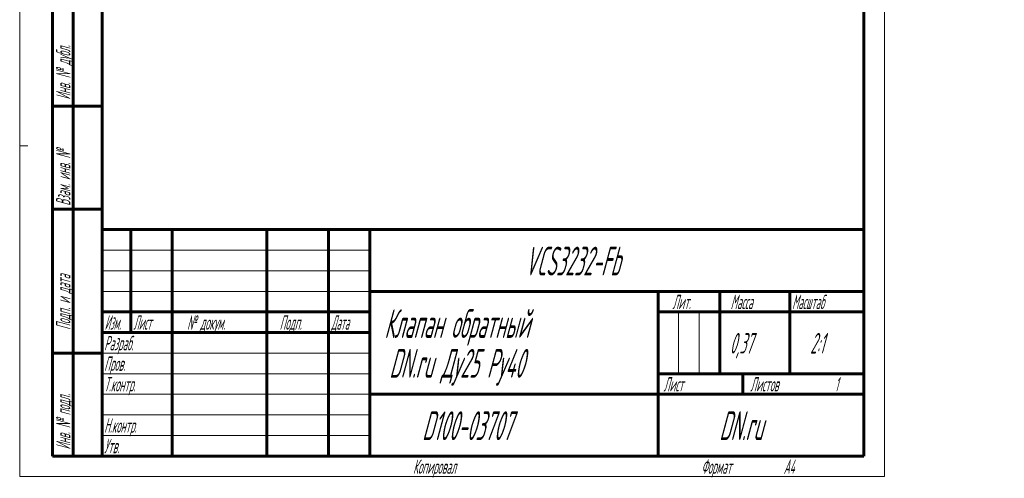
# Model space of a CAD drawing. Header units: millimetres. Extents: x 0 to 239, y 0 to 444.
# Tile 1 of 10: x 0 to 239, y 0 to 111. Entities that reach past the tile are written whole.
import ezdxf

# ---------------------------------------------------------------- set-up
doc = ezdxf.new("R2010")
doc.units = ezdxf.units.MM
for name, pattern in [('K5LT_BASIC', [0]), ('K5LT_THIN', [0]), ('K5LT_THIN_INCLUDED_TO_HATCHING', [0])]:
    doc.linetypes.add(name, pattern=pattern)
doc.layers.add('Системный слой', color=7, linetype='Continuous')
doc.layers.add('Системный слой (1)', color=251, linetype='Continuous', true_color=0x6c6c6c)
doc.styles.add('KDIMTEXTSTYLE', font='GOST_AU.SHX', dxfattribs={"width": 0.96, "oblique": 15, "height": 5})
doc.styles.add('KTEXTSTYLE', font='GOST_AU.SHX', dxfattribs={"width": 0.56, "height": 5})
doc.dimstyles.new('KDIMSTYLE (2.00)', dxfattribs={"dimtxt": 5, "dimasz": 1, "dimexe": 2, "dimexo": 0, "dimgap": 1, "dimtad": 1, "dimlfac": 0.5, "dimtxsty": 'KDIMTEXTSTYLE', "dimsah": 1, "dimcen": 0, "dimdle": 1, "dimadec": 0, "dimazin": 0, "dimtfac": 0.667, "dimtmove": 0, "dimatfit": 3, "dimfxl": 1, "dimtvp": 1, "dimtolj": 1, "dimtzin": 0, "dimarcsym": 0})

# ---------------------------------------------------------------- blocks, each defined once
blk = doc.blocks.new('U30')
at = {"layer": 'Системный слой (1)', "color": 7, "linetype": 'K5LT_THIN_INCLUDED_TO_HATCHING', "lineweight": 18, "true_color": 0xffffff}
for p, q in [((0.002123, 0.00177), (0.002123, 298.00177)), ((210.002123, 298.00177), (210.002123, 0.00177)), ((210.002123, 0.00177), (0.002123, 0.00177))]:
    blk.add_line(p, q, dxfattribs=at)
blk = doc.blocks.new('KDIMARROW_01')
at = {"layer": 'Системный слой'}
blk.add_hatch(color=0, dxfattribs=at).paths.add_polyline_path([(-5, -0.66), (0, 0), (-5, 0.66), (-4.5, 0)])
at = {"layer": 'Системный слой', "color": 0, "linetype": 'K5LT_THIN', "lineweight": 18}
for p, q in [((-4.5, 0), (-5, 0.66)), ((-5, 0.66), (0, 0)), ((0, 0), (-5, -0.66)), ((-5, -0.66), (-4.5, 0))]:
    blk.add_line(p, q, dxfattribs=at)
at = {"layer": 'Системный слой (1)', "color": 0, "linetype": 'K5LT_THIN', "lineweight": 18}
blk.add_line((91.53, 182.06), (89.53, 182.06), dxfattribs=at)
blk = doc.blocks.new('D0')
at = {"layer": 'Defpoints', "color": 0}
for p in [(147.534958, 262.436611), (147.534958, 226.035655), (91.534958, 207.055655)]:
    blk.add_point(p, dxfattribs=at)
at = {"layer": 'Системный слой (1)', "color": 0, "lineweight": -2}
for p, q in [((91.534958, 207.055655), (91.534958, 264.436611)), ((147.534958, 226.035655), (147.534958, 264.436611)), ((92.534958, 262.436611), (146.534958, 262.436611))]:
    blk.add_line(p, q, dxfattribs=at)
blk.add_blockref('KDIMARROW_01', (147.534958, 262.436611), dxfattribs=at)
at = {"layer": 'Системный слой (1)', "color": 0, "lineweight": -2, "rotation": 180}
blk.add_blockref('KDIMARROW_01', (91.534958, 262.436611), dxfattribs=at)
at = {"layer": 'Системный слой (1)', "color": 7, "insert": (119.534958, 265.936611), "char_height": 5, "attachment_point": 5, "style": 'KDIMTEXTSTYLE'}
blk.add_mtext('\\A1;\\H5.0;\\W0.960;\\Q15;28{\\H3.335000;%%p2}', dxfattribs=at)
blk = doc.blocks.new('U31')
at = {"color": 7, "linetype": 'K5LT_THIN', "lineweight": 18, "true_color": 0xffffff}
for p, q in [((0, 0), (0, 297)), ((210, 297), (210, 0)), ((20, 55), (85, 55)), ((20, 50), (85, 50)), ((20, 45), (85, 45)), ((159.964584, 25), (159.964584, 40)), ((164.9823, 25), (164.9823, 40)), ((20, 30), (85, 30)), ((20, 25), (85, 25)), ((20, 20), (85, 20)), ((20, 15), (85, 15)), ((20, 10), (85, 10)), ((210, 0), (0, 0))]:
    blk.add_line(p, q, dxfattribs=at)
at = {"color": 143, "linetype": 'K5LT_BASIC', "lineweight": 60, "true_color": 0x33acca}
for p, q in [((20, 5), (20, 292)), ((205, 292), (205, 5)), ((8, 5), (8, 150)), ((13, 5), (13, 150)), ((20, 90), (8, 90)), ((20, 65), (8, 65)), ((20, 60), (205, 60)), ((20, 5), (20, 60)), ((27, 35), (27, 60)), ((37, 5), (37, 60)), ((60, 5), (60, 60)), ((75, 5), (75, 60)), ((85, 5), (85, 60)), ((85, 45), (205, 45)), ((155, 5), (155, 45)), ((170, 25), (170, 45)), ((187, 25), (187, 45)), ((20, 40), (85, 40)), ((155, 40), (170, 40)), ((170, 40), (205, 40)), ((20, 35), (85, 35)), ((20, 30), (8, 30)), ((155, 25), (205, 25)), ((175.574997, 20), (175.574997, 25)), ((85, 20), (155, 20)), ((155, 20), (205, 20)), ((20, 5), (8, 5)), ((205, 5), (20, 5))]:
    blk.add_line(p, q, dxfattribs=at)
at = {"color": 7, "char_height": 3.5, "attachment_point": 1, "rotation": 90, "style": 'KTEXTSTYLE'}
for s, insert in [('\\H5.0;\\W1.000;\\Q15;\\Q15;\\W0.560;\\H3.50;Инв. № дубл.', (8.822406, 91.57271)), ('\\H5.0;\\W1.000;\\Q15;\\Q15;\\W0.560;\\H3.50;Взам. инв. №', (8.822406, 65.796803)), ('\\H5.0;\\W1.000;\\Q15;\\Q15;\\W0.560;\\H3.50;Подп. и дата', (8.822406, 35.657897)), ('\\H5.0;\\W1.000;\\Q15;\\Q15;\\W0.560;\\H3.50;Инв. № подл.', (8.822406, 6.57271))]:
    blk.add_mtext(s, dxfattribs=dict(at, insert=insert))
at = {"color": 7, "attachment_point": 1, "style": 'KTEXTSTYLE'}
for s, insert, char_height in [('\\H5.0;\\W1.000;\\Q15;\\Q15;\\W0.560;\\H7.00;VCS3232-Fb', (122.612251, 55.855187), 7), ('\\H5.0;\\W1.000;\\Q15;\\Q15;\\W0.560;\\H3.50;Лит.', (158.471719, 44.177593), 3.5), ('\\H5.0;\\W1.000;\\Q15;\\Q15;\\W0.560;\\H3.50;Масса', (172.584563, 44.177593), 3.5), ('\\H5.0;\\W1.000;\\Q15;\\Q15;\\W0.540;\\H3.50;Масштаб', (187.5231, 44.177593), 3.5), ('\\H5.0;\\W1.000;\\Q15;\\Q15;\\W0.560;\\H7.00;Клапан обратный', (88.537046, 40.687874), 7), ('\\H5.0;\\W1.000;\\Q15;\\Q15;\\W0.458;\\H3.50;Изм.', (20.618966, 39.177593), 3.5), ('\\H5.0;\\W1.000;\\Q15;\\Q15;\\W0.467;\\H3.50;Лист', (27.609192, 39.177593), 3.5), ('\\H5.0;\\W1.000;\\Q15;\\Q15;\\W0.560;\\H3.50;№ докум.', (40.628647, 39.177593), 3.5), ('\\H5.0;\\W1.000;\\Q15;\\Q15;\\W0.560;\\H3.50;Подп.', (63.101302, 39.177593), 3.5), ('\\H5.0;\\W1.000;\\Q15;\\Q15;\\W0.467;\\H3.50;Дата', (75.609192, 39.177593), 3.5), ('\\H5.0;\\W1.000;\\Q15;\\Q15;\\W0.560;\\H3.50;Разраб.', (20.5, 34.177593), 3.5), ('\\H5.0;\\W1.000;\\Q15;\\Q15;\\W0.560;0,37', (172.430625, 34.896563), 5), ('\\H5.0;\\W1.000;\\Q15;\\Q15;\\W0.560;{\\c16737820;2:1}', (191.915, 34.896563), 5), ('\\H5.0;\\W1.000;\\Q15;\\Q15;\\W0.560;\\H7.00;DN.ru Ду25 Ру40', (89.740898, 31.022499), 7), ('\\H5.0;\\W1.000;\\Q15;\\Q15;\\W0.560;\\H3.50;Пров.', (20.5, 29.177597), 3.5), ('\\H5.0;\\W1.000;\\Q15;\\Q15;\\W0.560;\\H3.50;Т.контр.', (20.5, 24.177597), 3.5), ('\\H5.0;\\W1.000;\\Q15;\\Q15;\\W0.560;\\H3.50;Лист', (156.316128, 24.177597), 3.5), ('\\H5.0;\\W1.000;\\Q15;\\Q15;\\W0.560;\\H3.50;Листов', (177.358936, 24.177597), 3.5), ('\\H5.0;\\W1.000;\\Q15;\\Q15;\\W0.560;\\H3.50;1', (197.905499, 24.177597), 3.5), ('\\H5.0;\\W1.000;\\Q15;\\Q15;\\W0.560;\\H7.00;{\\c16737820;D100-03707}', (97.704855, 15.855186), 7), ('\\H5.0;\\W1.000;\\Q15;\\Q15;\\W0.560;\\H7.00;DN.ru', (169.836, 15.855186), 7), ('\\H5.0;\\W1.000;\\Q15;\\Q15;\\W0.560;\\H3.50;Н.контр.', (20.5, 14.177597), 3.5), ('\\H5.0;\\W1.000;\\Q15;\\Q15;\\W0.560;\\H3.50;Утв.', (20.5, 9.177597), 3.5), ('\\H5.0;\\W1.000;\\Q15;\\Q15;\\W0.560;\\H3.50;Копировал', (95.5, 4.177594), 3.5), ('\\H5.0;\\W1.000;\\Q15;\\Q15;\\W0.560;\\H3.50;Формат', (165.5, 4.177594), 3.5), ('\\H5.0;\\W1.000;\\Q15;\\Q15;\\W0.560;\\H3.50;A4', (185.5, 4.177594), 3.5)]:
    blk.add_mtext(s, dxfattribs=dict(at, insert=insert, char_height=char_height))

msp = doc.modelspace()

# ---------------------------------------------------------------- block references
msp.add_blockref('U31', (0, 0))
at = {"layer": 'Системный слой (1)'}
msp.add_blockref('U30', (0, 0), dxfattribs=at)

# ---------------------------------------------------------------- dimensions: what is measured, and where the dimension line sits
at = {"layer": 'Системный слой (1)', "color": 7}
dim = msp.add_linear_dim(base=(147.535, 262.437), p1=(91.535, 207.056), p2=(147.535, 226.036), dimstyle='KDIMSTYLE (2.00)', override={"dimexo": 0, "dimpost": '\\H5.0;\\W0.960;\\Q15;<>', "dimblk1": 'KDIMARROW_01', "dimblk2": 'KDIMARROW_01', "dimse1": 0, "dimse2": 0, "dimclrt": 7, "dimtol": 1, "dimtp": 2, "dimtm": 2, "dimtdec": 0, "dimtolj": 1}, dxfattribs=at)
dim.commit()
dim.dimension.update_dxf_attribs({"geometry": 'D0', "text_midpoint": (119.535, 262.437), "dimtype": 160})

doc.saveas('drawing.dxf')
